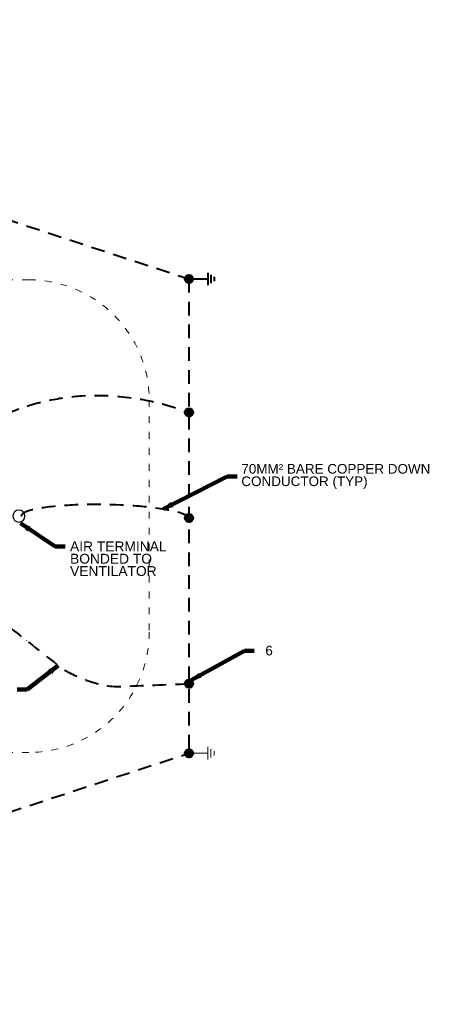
# Model space of a CAD drawing. Header units: inches. Extents: x -8534 to 5423, y -4988 to 1814.
# Tile 11 of 33: x -5520 to -5111, y -1477 to -495. Entities that reach past the tile are written whole.
import ezdxf

# ---------------------------------------------------------------- set-up
doc = ezdxf.new("R2010")
doc.units = ezdxf.units.IN
doc.header["$LTSCALE"] = 200
doc.header["$MEASUREMENT"] = 0
doc.linetypes.add('DGN Style 2', pattern=[0.113678, 0.068207, -0.045471])
doc.linetypes.add('DGN Style 5', pattern=[0.079575, 0.034104, -0.045471])
for name, color, linetype, lineweight in [('A-FLOR', 30, 'Continuous', 0), ('E-DETL-TEXT', 3, 'Continuous', 0), ('E-GRND-CIRC', 4, 'Continuous', 40), ('Object', 7, 'Continuous', 30), ('SC Text', 7, 'Continuous', 0)]:
    doc.layers.add(name, color=color, linetype=linetype, lineweight=lineweight)
doc.styles.add('Notes', font='arial.ttf', dxfattribs={"height": 0.098425})
doc.styles.add('Notes_0', font='arial.ttf')
doc.styles.add('Title Block - General', font='arial.ttf', dxfattribs={"height": 0.12})
doc.dimstyles.new('EAST', dxfattribs={"dimtxt": 9.8425, "dimasz": 9.8425, "dimexe": 4.92125, "dimexo": 4.92125, "dimgap": 4.92125, "dimtad": 1, "dimdec": 0, "dimzin": 11, "dimdsep": 46, "dimlunit": 3, "dimtxsty": 'Notes_0', "dimblk": 'TerminatorOpen_0.5', "dimcen": 0.09, "dimclrd": 1, "dimadec": 4, "dimazin": 3, "dimtfac": 1, "dimtdec": 0, "dimtofl": 0, "dimtmove": 0, "dimatfit": 1, "dimldrblk": 'TerminatorOpen_0.5', "dimfxl": 1, "dimfrac": 2, "dimtolj": 1, "dimtzin": 11, "dimlwd": 30, "dimarcsym": 0})

# ---------------------------------------------------------------- blocks, each defined once
blk = doc.blocks.new('TerminatorOpen_0.5')
at = {"color": 0, "linetype": 'ByBlock', "lineweight": -2}
for q in [(-1, 0.25), (-1, 0), (-1, -0.25)]:
    blk.add_line((0, 0), q, dxfattribs=at)
blk = doc.blocks.new('1DIR')
at = {"layer": 'E-DETL-TEXT', "linetype": 'Continuous'}
blk.add_line((0.149125, 0), (-0.087875, 0), dxfattribs=at)
blk.add_solid([(0.023375, -0.02625), (0.023375, 0.0265), (0.149125, 0)], dxfattribs=at)
blk = doc.blocks.new('GROUND')
at = {"layer": 'E-DETL-TEXT', "linetype": 'Continuous'}
for p, q in [((0, 0), (0, -0.37525)), ((0.124875, -0.37525), (-0.125125, -0.37525)), ((0.083375, -0.437625), (-0.0835, -0.437625)), ((0.041625, -0.500125), (-0.04175, -0.500125))]:
    blk.add_line(p, q, dxfattribs=at)
blk = doc.blocks.new('GROUND_1')
at = {"layer": 'E-GRND-CIRC', "linetype": 'Continuous'}
for p, q in [((0, 0), (0, -0.37525)), ((0.124875, -0.37525), (-0.125125, -0.37525)), ((0.083375, -0.437625), (-0.0835, -0.437625)), ((0.041625, -0.500125), (-0.04175, -0.500125))]:
    blk.add_line(p, q, dxfattribs=at)
blk = doc.blocks.new('E-101 LPS')
at = {"layer": 'A-FLOR', "linetype": 'DGN Style 5', "lineweight": 13}
for p, q in [((-5510.77, -754.32, 144), (-6018.03, -754.32, 144)), ((-5390.77, -874.32, 144), (-5390.77, -1105.83, 144)), ((-5510.77, -1225.83, 144), (-6018.03, -1225.83, 144))]:
    blk.add_line(p, q, dxfattribs=at)
at = {"layer": 'A-FLOR', "linetype": 'DGN Style 5', "lineweight": 13, "extrusion": (0, 0, -1)}
for centre, start, end in [((5510.77, -874.32, -144), 90, 180), ((5510.77, -1105.83, -144), 180, 270)]:
    blk.add_arc(centre, 120, start, end, dxfattribs=at)
at = {"layer": 'E-GRND-CIRC', "linetype": 'DGN Style 2'}
for p, q in [((-6139.57, -494.77, 109.99), (-5351.09, -753.46, 109.99)), ((-5351.09, -753.46, 109.99), (-5351.09, -1226.68, 109.99)), ((-6114.57, -1477.18, 109.99), (-5351.09, -1226.68, 109.99))]:
    blk.add_line(p, q, dxfattribs=at)
at = {"layer": 'E-GRND-CIRC', "linetype": 'Continuous'}
for p, q in [((-5355.19, -753.54, 109.42), (-5351.01, -749.37, 109.42)), ((-5355.18, -753.18, 109.42), (-5351.37, -749.38, 109.42)), ((-5355.17, -753.88, 109.42), (-5350.68, -749.39, 109.42)), ((-5355.13, -752.78, 109.42), (-5351.77, -749.42, 109.42)), ((-5355.12, -754.19, 109.42), (-5350.37, -749.43, 109.42)), ((-5355.06, -754.48, 109.42), (-5350.08, -749.49, 109.42)), ((-5355.02, -752.32, 109.42), (-5352.23, -749.53, 109.42)), ((-5354.98, -754.75, 109.42), (-5349.8, -749.57, 109.42)), ((-5354.88, -755.01, 109.42), (-5349.54, -749.67, 109.42)), ((-5354.81, -751.76, 109.42), (-5352.8, -749.74, 109.42)), ((-5354.78, -755.25, 109.42), (-5349.3, -749.78, 109.42)), ((-5354.65, -755.49, 109.42), (-5349.07, -749.9, 109.42)), ((-5354.52, -755.71, 109.42), (-5348.85, -750.03, 109.42)), ((-5354.37, -755.91, 109.42), (-5348.64, -750.18, 109.42)), ((-5354.22, -756.11, 109.42), (-5348.44, -750.34, 109.42)), ((-5354.15, -750.74, 109.42), (-5353.82, -750.41, 109.42)), ((-5354.05, -756.3, 109.42), (-5348.26, -750.5, 109.42)), ((-5353.87, -756.47, 109.42), (-5348.08, -750.68, 109.42)), ((-5353.68, -756.64, 109.42), (-5347.92, -750.87, 109.42)), ((-5353.48, -756.79, 109.42), (-5347.76, -751.07, 109.42)), ((-5353.27, -756.93, 109.42), (-5347.62, -751.28, 109.42)), ((-5353.05, -757.06, 109.42), (-5347.49, -751.5, 109.42)), ((-5352.81, -757.18, 109.42), (-5347.37, -751.74, 109.42)), ((-5352.57, -757.29, 109.42), (-5347.27, -751.99, 109.42)), ((-5352.3, -757.38, 109.42), (-5347.18, -752.25, 109.42)), ((-5352.03, -757.45, 109.42), (-5347.1, -752.53, 109.42)), ((-5351.73, -757.51, 109.42), (-5347.04, -752.82, 109.42)), ((-5351.41, -757.55, 109.42), (-5347, -753.14, 109.42)), ((-5351.07, -757.56, 109.42), (-5346.99, -753.48, 109.42)), ((-5350.7, -757.54, 109.42), (-5347.01, -753.85, 109.42)), ((-5350.29, -757.48, 109.42), (-5347.07, -754.27, 109.42)), ((-5349.81, -757.36, 109.42), (-5347.2, -754.75, 109.42)), ((-5349.2, -757.1, 109.42), (-5347.45, -755.36, 109.42)), ((-5355.19, -886.72, 109.99), (-5351.01, -882.54, 109.99)), ((-5355.18, -886.35, 109.99), (-5351.37, -882.55, 109.99)), ((-5355.17, -887.05, 109.99), (-5350.68, -882.56, 109.99)), ((-5355.13, -885.95, 109.99), (-5351.77, -882.6, 109.99)), ((-5355.12, -887.36, 109.99), (-5350.37, -882.6, 109.99)), ((-5355.06, -887.65, 109.99), (-5350.08, -882.67, 109.99)), ((-5355.02, -885.49, 109.99), (-5352.23, -882.7, 109.99)), ((-5354.98, -887.92, 109.99), (-5349.8, -882.75, 109.99)), ((-5354.88, -888.18, 109.99), (-5349.54, -882.84, 109.99)), ((-5354.81, -884.93, 109.99), (-5352.8, -882.91, 109.99)), ((-5354.78, -888.43, 109.99), (-5349.3, -882.95, 109.99)), ((-5354.65, -888.66, 109.99), (-5349.07, -883.07, 109.99)), ((-5354.52, -888.88, 109.99), (-5348.85, -883.21, 109.99)), ((-5354.37, -889.09, 109.99), (-5348.64, -883.35, 109.99)), ((-5354.22, -889.28, 109.99), (-5348.44, -883.51, 109.99)), ((-5354.15, -883.91, 109.99), (-5353.82, -883.58, 109.99)), ((-5354.05, -889.47, 109.99), (-5348.26, -883.68, 109.99)), ((-5353.87, -889.65, 109.99), (-5348.08, -883.85, 109.99)), ((-5353.68, -889.81, 109.99), (-5347.92, -884.04, 109.99)), ((-5353.48, -889.96, 109.99), (-5347.76, -884.24, 109.99)), ((-5353.27, -890.11, 109.99), (-5347.62, -884.45, 109.99)), ((-5353.05, -890.24, 109.99), (-5347.49, -884.68, 109.99)), ((-5352.81, -890.35, 109.99), (-5347.37, -884.91, 109.99)), ((-5352.57, -890.46, 109.99), (-5347.27, -885.16, 109.99)), ((-5352.3, -890.55, 109.99), (-5347.18, -885.42, 109.99)), ((-5352.03, -890.63, 109.99), (-5347.1, -885.7, 109.99)), ((-5351.73, -890.69, 109.99), (-5347.04, -886, 109.99)), ((-5351.41, -890.72, 109.99), (-5347, -886.31, 109.99)), ((-5351.07, -890.74, 109.99), (-5346.99, -886.65, 109.99)), ((-5350.7, -890.72, 109.99), (-5347.01, -887.03, 109.99)), ((-5350.29, -890.66, 109.99), (-5347.07, -887.44, 109.99)), ((-5349.81, -890.53, 109.99), (-5347.2, -887.92, 109.99)), ((-5349.2, -890.27, 109.99), (-5347.45, -888.53, 109.99)), ((-5355.19, -992.03, 109.42), (-5351.01, -987.86, 109.42)), ((-5355.18, -991.67, 109.42), (-5351.37, -987.86, 109.42)), ((-5355.17, -992.37, 109.42), (-5350.68, -987.88, 109.42)), ((-5355.13, -991.27, 109.42), (-5351.77, -987.91, 109.42)), ((-5355.12, -992.68, 109.42), (-5350.37, -987.92, 109.42)), ((-5355.06, -992.97, 109.42), (-5350.08, -987.98, 109.42)), ((-5355.02, -990.81, 109.42), (-5352.23, -988.02, 109.42)), ((-5354.98, -993.24, 109.42), (-5349.8, -988.06, 109.42)), ((-5354.88, -993.5, 109.42), (-5349.54, -988.16, 109.42)), ((-5354.81, -990.25, 109.42), (-5352.8, -988.23, 109.42)), ((-5354.78, -993.74, 109.42), (-5349.3, -988.27, 109.42)), ((-5354.65, -993.97, 109.42), (-5349.07, -988.39, 109.42)), ((-5354.52, -994.19, 109.42), (-5348.85, -988.52, 109.42)), ((-5354.37, -994.4, 109.42), (-5348.64, -988.67, 109.42)), ((-5354.22, -994.6, 109.42), (-5348.44, -988.82, 109.42)), ((-5354.15, -989.23, 109.42), (-5353.82, -988.89, 109.42)), ((-5354.05, -994.79, 109.42), (-5348.26, -988.99, 109.42)), ((-5353.87, -994.96, 109.42), (-5348.08, -989.17, 109.42)), ((-5353.68, -995.13, 109.42), (-5347.92, -989.36, 109.42)), ((-5353.48, -995.28, 109.42), (-5347.76, -989.56, 109.42)), ((-5353.27, -995.42, 109.42), (-5347.62, -989.77, 109.42)), ((-5353.05, -995.55, 109.42), (-5347.49, -989.99, 109.42)), ((-5352.81, -995.67, 109.42), (-5347.37, -990.23, 109.42)), ((-5352.57, -995.78, 109.42), (-5347.27, -990.48, 109.42)), ((-5352.3, -995.87, 109.42), (-5347.18, -990.74, 109.42)), ((-5352.03, -995.94, 109.42), (-5347.1, -991.02, 109.42)), ((-5351.73, -996, 109.42), (-5347.04, -991.31, 109.42)), ((-5351.41, -996.04, 109.42), (-5347, -991.63, 109.42)), ((-5351.07, -996.05, 109.42), (-5346.99, -991.97, 109.42)), ((-5350.7, -996.03, 109.42), (-5347.01, -992.34, 109.42)), ((-5350.29, -995.97, 109.42), (-5347.07, -992.76, 109.42)), ((-5349.81, -995.85, 109.42), (-5347.2, -993.23, 109.42)), ((-5349.2, -995.59, 109.42), (-5347.45, -993.85, 109.42)), ((-5355.19, -1157.37, 109.99), (-5351.01, -1153.2, 109.99)), ((-5355.18, -1157.01, 109.99), (-5351.37, -1153.21, 109.99)), ((-5355.17, -1157.71, 109.99), (-5350.68, -1153.22, 109.99)), ((-5355.13, -1156.61, 109.99), (-5351.77, -1153.25, 109.99)), ((-5355.12, -1158.02, 109.99), (-5350.37, -1153.26, 109.99)), ((-5355.06, -1158.31, 109.99), (-5350.08, -1153.32, 109.99)), ((-5355.02, -1156.15, 109.99), (-5352.23, -1153.36, 109.99)), ((-5354.98, -1158.58, 109.99), (-5349.8, -1153.4, 109.99)), ((-5354.88, -1158.84, 109.99), (-5349.54, -1153.5, 109.99)), ((-5354.81, -1155.59, 109.99), (-5352.8, -1153.57, 109.99)), ((-5354.78, -1159.08, 109.99), (-5349.3, -1153.61, 109.99)), ((-5354.65, -1159.31, 109.99), (-5349.07, -1153.73, 109.99)), ((-5354.52, -1159.53, 109.99), (-5348.85, -1153.86, 109.99)), ((-5354.37, -1159.74, 109.99), (-5348.64, -1154.01, 109.99)), ((-5354.22, -1159.94, 109.99), (-5348.44, -1154.16, 109.99)), ((-5354.15, -1154.57, 109.99), (-5353.82, -1154.24, 109.99)), ((-5354.05, -1160.13, 109.99), (-5348.26, -1154.33, 109.99)), ((-5353.87, -1160.3, 109.99), (-5348.08, -1154.51, 109.99)), ((-5353.68, -1160.47, 109.99), (-5347.92, -1154.7, 109.99)), ((-5353.48, -1160.62, 109.99), (-5347.76, -1154.9, 109.99)), ((-5353.27, -1160.76, 109.99), (-5347.62, -1155.11, 109.99)), ((-5353.05, -1160.89, 109.99), (-5347.49, -1155.33, 109.99)), ((-5352.81, -1161.01, 109.99), (-5347.37, -1155.57, 109.99)), ((-5352.57, -1161.12, 109.99), (-5347.27, -1155.82, 109.99)), ((-5352.3, -1161.21, 109.99), (-5347.18, -1156.08, 109.99)), ((-5352.03, -1161.28, 109.99), (-5347.1, -1156.36, 109.99)), ((-5351.73, -1161.34, 109.99), (-5347.04, -1156.65, 109.99)), ((-5351.41, -1161.38, 109.99), (-5347, -1156.97, 109.99)), ((-5351.07, -1161.39, 109.99), (-5346.99, -1157.31, 109.99)), ((-5350.7, -1161.37, 109.99), (-5347.01, -1157.68, 109.99)), ((-5350.29, -1161.31, 109.99), (-5347.07, -1158.1, 109.99)), ((-5349.81, -1161.19, 109.99), (-5347.2, -1158.58, 109.99)), ((-5349.2, -1160.93, 109.99), (-5347.45, -1159.19, 109.99)), ((-5355.19, -1226.76, 109.42), (-5351.01, -1222.58, 109.42)), ((-5355.18, -1226.4, 109.42), (-5351.37, -1222.59, 109.42)), ((-5355.17, -1227.09, 109.42), (-5350.68, -1222.6, 109.42)), ((-5355.13, -1226, 109.42), (-5351.77, -1222.64, 109.42)), ((-5355.12, -1227.4, 109.42), (-5350.37, -1222.65, 109.42)), ((-5355.06, -1227.69, 109.42), (-5350.08, -1222.71, 109.42)), ((-5355.02, -1225.54, 109.42), (-5352.23, -1222.74, 109.42)), ((-5354.98, -1227.97, 109.42), (-5349.8, -1222.79, 109.42)), ((-5354.88, -1228.23, 109.42), (-5349.54, -1222.88, 109.42)), ((-5354.81, -1224.97, 109.42), (-5352.8, -1222.95, 109.42)), ((-5354.78, -1228.47, 109.42), (-5349.3, -1222.99, 109.42)), ((-5354.65, -1228.7, 109.42), (-5349.07, -1223.12, 109.42)), ((-5354.52, -1228.92, 109.42), (-5348.85, -1223.25, 109.42)), ((-5354.37, -1229.13, 109.42), (-5348.64, -1223.39, 109.42)), ((-5354.22, -1229.33, 109.42), (-5348.44, -1223.55, 109.42)), ((-5354.15, -1223.95, 109.42), (-5353.82, -1223.62, 109.42)), ((-5354.05, -1229.51, 109.42), (-5348.26, -1223.72, 109.42)), ((-5353.87, -1229.69, 109.42), (-5348.08, -1223.9, 109.42)), ((-5353.68, -1229.85, 109.42), (-5347.92, -1224.09, 109.42)), ((-5353.48, -1230.01, 109.42), (-5347.76, -1224.29, 109.42)), ((-5353.27, -1230.15, 109.42), (-5347.62, -1224.5, 109.42)), ((-5353.05, -1230.28, 109.42), (-5347.49, -1224.72, 109.42)), ((-5352.81, -1230.4, 109.42), (-5347.37, -1224.96, 109.42)), ((-5352.57, -1230.5, 109.42), (-5347.27, -1225.2, 109.42)), ((-5352.3, -1230.59, 109.42), (-5347.18, -1225.47, 109.42)), ((-5352.03, -1230.67, 109.42), (-5347.1, -1225.74, 109.42)), ((-5351.73, -1230.73, 109.42), (-5347.04, -1226.04, 109.42)), ((-5351.41, -1230.77, 109.42), (-5347, -1226.36, 109.42)), ((-5351.07, -1230.78, 109.42), (-5346.99, -1226.7, 109.42)), ((-5350.7, -1230.76, 109.42), (-5347.01, -1227.07, 109.42)), ((-5350.29, -1230.7, 109.42), (-5347.07, -1227.48, 109.42)), ((-5349.81, -1230.57, 109.42), (-5347.2, -1227.96, 109.42)), ((-5349.2, -1230.31, 109.42), (-5347.45, -1228.57, 109.42))]:
    blk.add_line(p, q, dxfattribs=at)
for centre in [(-5351.09, -753.46, 109.42), (-5351.09, -886.64, 109.99), (-5351.09, -991.95, 109.42), (-5351.09, -1157.29, 109.99), (-5351.09, -1226.68, 109.42)]:
    blk.add_circle(centre, 4.1, dxfattribs=at)
at = {"layer": 'E-GRND-CIRC', "linetype": 'DGN Style 2', "extrusion": (-0.283988, -0.241441, 0.927932)}
blk.add_ellipse((-5434.58, -991.44, 84), major_axis=(83.71, -1.33, 25.27), ratio=0.1513, start_param=0, end_param=3.141593, dxfattribs=at)
at = {"layer": 'E-GRND-CIRC', "linetype": 'DGN Style 2'}
blk.add_open_spline([(-5533.55, -888.25, 0.51), (-5440.38, -847.31, 8.56), (-5351.87, -886.64, 109.99), (-5351.87, -886.64, 109.99)], degree=3, dxfattribs=at)
blk.add_open_spline([(-5529.01, -1101.74), (-5512.63, -1114.63, 26.69), (-5496.25, -1127.51, 53.37), (-5479.87, -1140.4, 80.06), (-5469.55, -1148.52, 96.86), (-5440.29, -1160.95, 84.07), (-5419.84, -1160.11, 90.01), (-5396.92, -1159.17, 96.67), (-5374, -1158.23, 103.33), (-5351.09, -1157.29, 109.99)], degree=3, knots=[0, 0, 0, 0, 0.428273, 0.428273, 0.428273, 0.697935, 0.697935, 0.697935, 1, 1, 1, 1], dxfattribs=at)
at = {"layer": 'Object', "color": 4, "linetype": 'Continuous', "lineweight": 30, "extrusion": (0, 0, -1)}
blk.add_circle((5520.68, -990.07, -152), 6, dxfattribs=at)
at = {"layer": 'E-DETL-TEXT', "linetype": 'Continuous'}
blk.add_blockref('1DIR', (-5512.99, -1114.34, 26.1), dxfattribs=at)
at = {"layer": 'E-DETL-TEXT', "linetype": 'Continuous', "xscale": 50, "yscale": 50, "zscale": 50, "rotation": 90}
blk.add_blockref('GROUND', (-5351.09, -1226.68, 109.99), dxfattribs=at)
at = {"layer": 'E-GRND-CIRC', "linetype": 'Continuous', "xscale": 50, "yscale": 50, "zscale": 50, "rotation": 90}
blk.add_blockref('GROUND_1', (-5351.09, -753.46, 109.99), dxfattribs=at)
at = {"layer": 'E-DETL-TEXT', "insert": (-5469.69, -1015.35, 109.99), "char_height": 9.8425, "width": 102.66, "attachment_point": 1, "line_spacing_factor": 0.75, "style": 'Notes'}
blk.add_mtext('AIR TERMINAL BONDED TO VENTILATOR', dxfattribs=at)
at = {"layer": 'SC Text', "linetype": 'DGN Style 2', "char_height": 9.6, "attachment_point": 1, "style": 'Title Block - General'}
for s, insert, line_spacing_factor in [('70MM² BARE COPPER DOWN\\PCONDUCTOR (TYP)', (-5298.88, -938.08, 103.84), 0.776524), ('6', (-5274.94, -1119.48, 109.99), 0.6)]:
    blk.add_mtext(s, dxfattribs=dict(at, insert=insert, line_spacing_factor=line_spacing_factor))
at = {"layer": 'E-DETL-TEXT', "annotation_type": 0, "has_hookline": 1, "hookline_direction": 0, "text_width": 95.77}
blk.add_leader([(-5519.11, -997.27, 109.99), (-5484.47, -1020.27, 109.99), (-5474.63, -1020.27, 109.99)], dimstyle='EAST', override={"dimtad": 0, "dimclrd": 0, "dimlwd": 65534}, dxfattribs=at)
at = {"layer": 'SC Text', "color": 1, "linetype": 'Continuous', "lineweight": 30, "annotation_type": 0, "has_hookline": 1}
for points, override, hookline_direction, text_width in [([(-5376.79, -983.16, 103.84), (-5313.01, -950.42, 103.84), (-5303.17, -950.42, 103.84)], {"dimtad": 0, "dimclrd": 0, "dimlwd": 65534}, 0, 186.79), ([(-5348.81, -1153.89, 109.99), (-5295.8, -1124.34, 109.99), (-5285.96, -1124.34, 109.99)], {"dimgap": -4.92125, "dimtad": 0, "dimclrd": 0, "dimlwd": 65534}, 0, 6.34), ([(-5481.4, -1139.19, 77.56), (-5512.55, -1163.18, 77.56), (-5522.39, -1163.18, 77.56)], {"dimgap": -4.92125, "dimtad": 0, "dimclrd": 0, "dimlwd": 65534}, 1, 4.71)]:
    blk.add_leader(points, dimstyle='EAST', override=override, dxfattribs=dict(at, hookline_direction=hookline_direction, text_width=text_width))

msp = doc.modelspace()

# ---------------------------------------------------------------- block references
at = {"color": 7, "linetype": 'Continuous', "lineweight": 0}
msp.add_blockref('E-101 LPS', (0, 0), dxfattribs=at)

doc.saveas('drawing.dxf')
